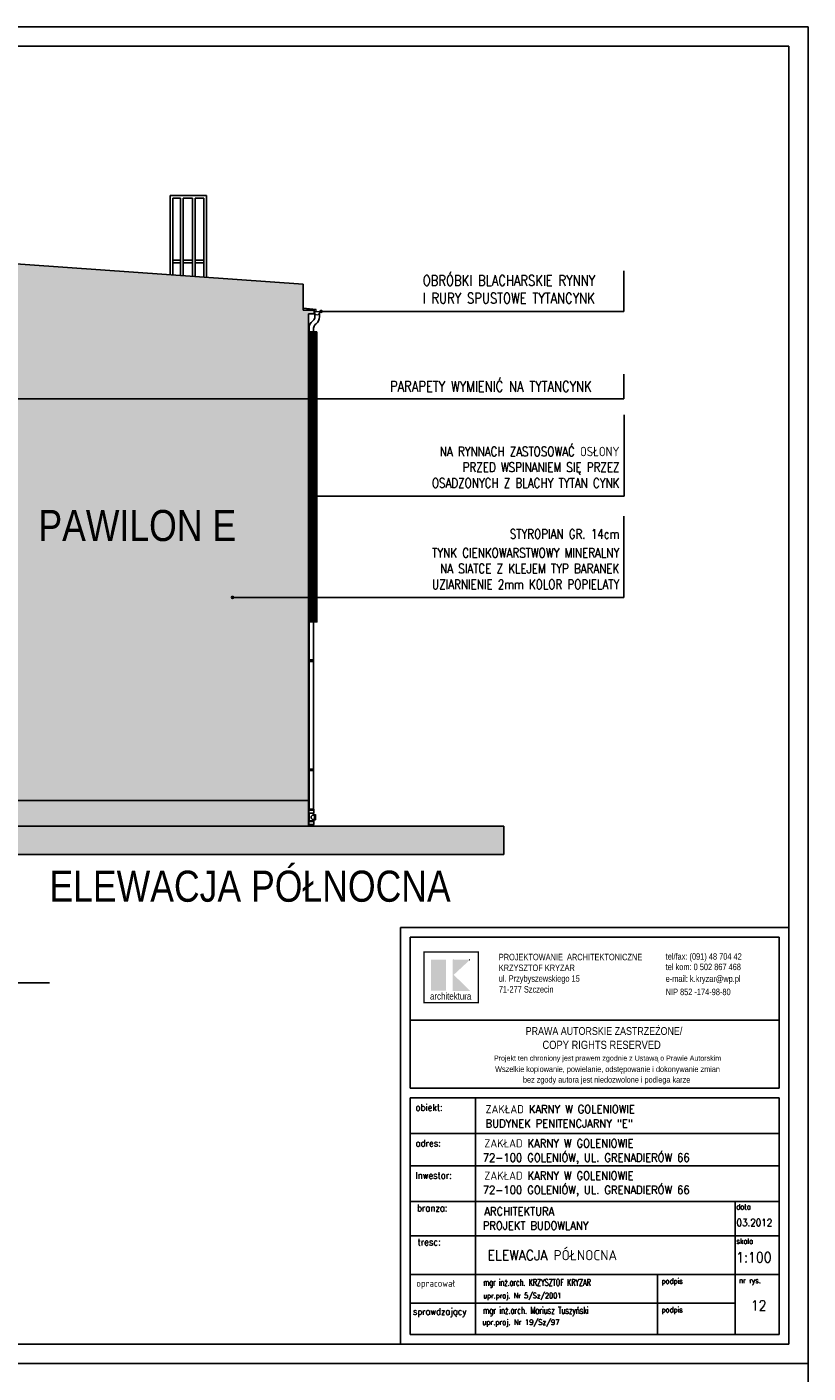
# Model space of a CAD drawing. Header units: millimetres. Extents: x 50026 to 146998, y 1038179 to 1573505.
# Tile 111 of 122: x 52490 to 54226, y 1053457 to 1056449. Entities that reach past the tile are written whole.
import ezdxf

# ---------------------------------------------------------------- set-up
doc = ezdxf.new("R2010")
doc.units = ezdxf.units.MM
doc.header["$LTSCALE"] = 0.025
doc.linetypes.add('CONTINU', pattern=[0])
for name, color, linetype in [('1', 7, 'Continuous'), ('2', 7, 'Continuous'), ('2D-WYMIARY', 2, 'Continuous'), ('___TABELA', 7, 'Continuous'), ('NAPISY', 2, 'Continuous'), ('SCIANA', 5, 'Continuous'), ('szrafy', 8, 'Continuous'), ('ściany', 5, 'Continuous')]:
    doc.layers.add(name, color=color, linetype=linetype)
doc.layers.add('A_Kreskowanie', color=8, linetype='Continuous', lineweight=5)
doc.layers.add('Kreskowanie', color=8, linetype='Continuous', lineweight=5)
doc.styles.add('KS', font='romans.shx', dxfattribs={"width": 0.8, "height": 17.5})
doc.styles.add('ROMANS', font='romans.shx', dxfattribs={"width": 0.7})
doc.styles.get("Standard").update_dxf_attribs({"font": 'ARIALN.TTF'})

# ---------------------------------------------------------------- blocks, each defined once
blk = doc.blocks.new('3')
at = {"layer": 'ściany'}
h = blk.add_hatch(color=253, dxfattribs=at)
h.dxf.hatch_style = 1
h.paths.add_polyline_path([(53115.7, 1055811.6), (53127.7, 1055811.6), (53127.7, 1055819.6), (53103.7, 1055819.6), (53103.7, 1055857.6), (53103.7, 1055877.6), (52193.7, 1055941.3), (51283.7, 1055877.6), (51283.7, 1055857.6), (51283.7, 1055819.6), (51259.7, 1055819.6), (51259.7, 1055811.6), (51271.7, 1055811.6), (51271.7, 1054729.8), (51616.2, 1054729.8), (51616.2, 1055835.7), (52247.8, 1055835.7), (52247.8, 1054729.8), (53115.7, 1054729.8)])
h.paths.add_polyline_path([(51528.7, 1054979.1), (51528.7, 1054829.1), (51533.1, 1054829.1), (51533.1, 1054825.2), (51419.3, 1054825.2), (51419.3, 1054829.1), (51423.7, 1054829.1), (51423.7, 1054979.1)], flags=16)
h.paths.add_polyline_path([(51528.7, 1054977), (51528.7, 1054975.1), (51526.5, 1054975.1), (51526.5, 1054941.1), (51528.7, 1054941.1), (51528.7, 1054939.1), (51526.5, 1054939.1), (51526.5, 1054905.1), (51528.7, 1054905.1), (51528.7, 1054903.1), (51526.5, 1054903.1), (51526.5, 1054869.1), (51528.7, 1054869.1), (51528.7, 1054867.2), (51526.5, 1054867.2), (51526.5, 1054833.2), (51528.7, 1054833.2), (51528.7, 1054831.2), (51423.7, 1054831.2), (51423.7, 1054833.2), (51425.9, 1054833.2), (51425.9, 1054867.2), (51423.7, 1054867.2), (51423.7, 1054869.1), (51425.9, 1054869.1), (51425.9, 1054903.1), (51423.7, 1054903.1), (51423.7, 1054905.1), (51425.9, 1054905.1), (51425.9, 1054939.1), (51423.7, 1054939.1), (51423.7, 1054941.1), (51425.9, 1054941.1), (51425.9, 1054975.1), (51423.7, 1054975.1), (51423.7, 1054977)], flags=0)
h.paths.add_polyline_path([(51507.9, 1054970), (51494.4, 1054970), (51494.4, 1054972.1), (51507.9, 1054972.1)], flags=0)
h.paths.add_polyline_path([(51507.9, 1054927), (51494.4, 1054927), (51494.4, 1054938.2), (51507.9, 1054938.2)], flags=0)
h.paths.add_polyline_path([(51491.8, 1054970), (51477.5, 1054970), (51477.5, 1054972.1), (51491.8, 1054972.1)], flags=0)
h.paths.add_polyline_path([(51491.8, 1054936.1), (51477.5, 1054936.1), (51477.5, 1054938.2), (51491.8, 1054938.2)], flags=0)
h.paths.add_polyline_path([(51507.9, 1054836.1), (51494.4, 1054836.1), (51494.4, 1054838.2), (51507.9, 1054838.2)], flags=0)
h.paths.add_polyline_path([(51474.9, 1054970), (51460.6, 1054970), (51460.6, 1054972.1), (51474.9, 1054972.1)], flags=0)
h.paths.add_polyline_path([(51474.9, 1054936.1), (51460.6, 1054936.1), (51460.6, 1054938.2), (51474.9, 1054938.2)], flags=0)
h.paths.add_polyline_path([(51458, 1054970), (51444.5, 1054970), (51444.5, 1054972.1), (51458, 1054972.1)], flags=0)
h.paths.add_polyline_path([(51458, 1054927), (51444.5, 1054927), (51444.5, 1054938.2), (51458, 1054938.2)], flags=0)
h.paths.add_polyline_path([(51458, 1054836.1), (51444.5, 1054836.1), (51444.5, 1054838.2), (51458, 1054838.2)], flags=0)
h = blk.add_hatch(color=254, dxfattribs=at)
h.dxf.hatch_style = 1
h.paths.add_polyline_path([(52247.8, 1055835.7), (51616.2, 1055835.7), (51616.2, 1054729.8), (51726.7, 1054729.8), (51726.7, 1054913.3), (51831.7, 1054913.3), (51831.7, 1054729.8), (52247.8, 1054729.8)])
h.paths.add_polyline_path([(52038.7, 1055409.1), (52143.7, 1055409.1), (52143.7, 1055259.1), (52148.1, 1055259.1), (52148.1, 1055255.2), (52034.3, 1055255.2), (52034.3, 1055259.1), (52038.7, 1055259.1)], flags=16)
h.paths.add_polyline_path([(52038.7, 1055407), (52143.7, 1055407), (52143.7, 1055405.1), (52141.5, 1055405.1), (52141.5, 1055371.1), (52143.7, 1055371.1), (52143.7, 1055369.1), (52141.5, 1055369.1), (52141.5, 1055335.1), (52143.7, 1055335.1), (52143.7, 1055333.1), (52141.5, 1055333.1), (52141.5, 1055299.1), (52143.7, 1055299.1), (52143.7, 1055297.2), (52141.5, 1055297.2), (52141.5, 1055263.2), (52143.7, 1055263.2), (52143.7, 1055261.2), (52038.7, 1055261.2), (52038.7, 1055263.2), (52040.9, 1055263.2), (52040.9, 1055297.2), (52038.7, 1055297.2), (52038.7, 1055299.1), (52040.9, 1055299.1), (52040.9, 1055333.1), (52038.7, 1055333.1), (52038.7, 1055335.1), (52040.9, 1055335.1), (52040.9, 1055369.1), (52038.7, 1055369.1), (52038.7, 1055371.1), (52040.9, 1055371.1), (52040.9, 1055405.1), (52038.7, 1055405.1)], flags=0)
h.paths.add_polyline_path([(52059.5, 1055402.1), (52073, 1055402.1), (52073, 1055400), (52059.5, 1055400)], flags=0)
h.paths.add_polyline_path([(52075.6, 1055402.1), (52089.9, 1055402.1), (52089.9, 1055400), (52075.6, 1055400)], flags=0)
h.paths.add_polyline_path([(52073, 1055368.2), (52073, 1055357), (52059.5, 1055357), (52059.5, 1055368.2)], flags=0)
h.paths.add_polyline_path([(52092.5, 1055402.1), (52106.8, 1055402.1), (52106.8, 1055400), (52092.5, 1055400)], flags=0)
h.paths.add_polyline_path([(52089.9, 1055368.2), (52089.9, 1055366.1), (52075.6, 1055366.1), (52075.6, 1055368.2)], flags=0)
h.paths.add_polyline_path([(52109.4, 1055402.1), (52122.9, 1055402.1), (52122.9, 1055400), (52109.4, 1055400)], flags=0)
h.paths.add_polyline_path([(52106.8, 1055368.2), (52106.8, 1055366.1), (52092.5, 1055366.1), (52092.5, 1055368.2)], flags=0)
h.paths.add_polyline_path([(52034.3, 1055620.2), (52034.3, 1055624.1), (52038.7, 1055624.1), (52038.7, 1055774.1), (52143.7, 1055774.1), (52143.7, 1055624.1), (52148.1, 1055624.1), (52148.1, 1055620.2)], flags=16)
h.paths.add_polyline_path([(52038.7, 1055626.2), (52038.7, 1055628.2), (52040.9, 1055628.2), (52040.9, 1055662.2), (52038.7, 1055662.2), (52038.7, 1055664.1), (52040.9, 1055664.1), (52040.9, 1055698.1), (52038.7, 1055698.1), (52038.7, 1055700.1), (52040.9, 1055700.1), (52040.9, 1055734.1), (52038.7, 1055734.1), (52038.7, 1055736.1), (52040.9, 1055736.1), (52040.9, 1055770.1), (52038.7, 1055770.1), (52038.7, 1055772), (52143.7, 1055772), (52143.7, 1055770.1), (52141.5, 1055770.1), (52141.5, 1055736.1), (52143.7, 1055736.1), (52143.7, 1055734.1), (52141.5, 1055734.1), (52141.5, 1055700.1), (52143.7, 1055700.1), (52143.7, 1055698.1), (52141.5, 1055698.1), (52141.5, 1055664.1), (52143.7, 1055664.1), (52143.7, 1055662.2), (52141.5, 1055662.2), (52141.5, 1055628.2), (52143.7, 1055628.2), (52143.7, 1055626.2)], flags=0)
h.paths.add_polyline_path([(52109.4, 1055368.2), (52122.9, 1055368.2), (52122.9, 1055357), (52109.4, 1055357)], flags=0)
h.paths.add_polyline_path([(52059.5, 1055633.2), (52073, 1055633.2), (52073, 1055631.1), (52059.5, 1055631.1)], flags=0)
h.paths.add_polyline_path([(52059.5, 1055268.2), (52073, 1055268.2), (52073, 1055266.1), (52059.5, 1055266.1)], flags=0)
h.paths.add_polyline_path([(52109.4, 1055633.2), (52122.9, 1055633.2), (52122.9, 1055631.1), (52109.4, 1055631.1)], flags=0)
h.paths.add_polyline_path([(52109.4, 1055268.2), (52122.9, 1055268.2), (52122.9, 1055266.1), (52109.4, 1055266.1)], flags=0)
h.paths.add_polyline_path([(52059.5, 1055733.2), (52073, 1055733.2), (52073, 1055722), (52059.5, 1055722)], flags=0)
h.paths.add_polyline_path([(52075.6, 1055733.2), (52089.9, 1055733.2), (52089.9, 1055731.1), (52075.6, 1055731.1)], flags=0)
h.paths.add_polyline_path([(52092.5, 1055733.2), (52106.8, 1055733.2), (52106.8, 1055731.1), (52092.5, 1055731.1)], flags=0)
h.paths.add_polyline_path([(52109.4, 1055733.2), (52122.9, 1055733.2), (52122.9, 1055722), (52109.4, 1055722)], flags=0)
h.paths.add_polyline_path([(52059.5, 1055767.1), (52073, 1055767.1), (52073, 1055765), (52059.5, 1055765)], flags=0)
h.paths.add_polyline_path([(52075.6, 1055767.1), (52089.9, 1055767.1), (52089.9, 1055765), (52075.6, 1055765)], flags=0)
h.paths.add_polyline_path([(52092.5, 1055767.1), (52106.8, 1055767.1), (52106.8, 1055765), (52092.5, 1055765)], flags=0)
h.paths.add_polyline_path([(52109.4, 1055767.1), (52122.9, 1055767.1), (52122.9, 1055765), (52109.4, 1055765)], flags=0)
h.paths.add_polyline_path([(51874.4, 1054979.1), (51874.4, 1054977), (51872.2, 1054977), (51872.2, 1054968.8), (51686.2, 1054968.8), (51686.2, 1054977), (51684, 1054977), (51684, 1054979.1)], flags=16)
h.paths.add_polyline_path([(52038.7, 1054979.1), (52143.7, 1054979.1), (52143.7, 1054829.1), (52148.1, 1054829.1), (52148.1, 1054825.2), (52034.3, 1054825.2), (52034.3, 1054829.1), (52038.7, 1054829.1)], flags=16)
h.paths.add_polyline_path([(52143.7, 1054977), (52143.7, 1054975.1), (52141.5, 1054975.1), (52141.5, 1054941.1), (52143.7, 1054941.1), (52143.7, 1054939.1), (52141.5, 1054939.1), (52141.5, 1054905.1), (52143.7, 1054905.1), (52143.7, 1054903.1), (52141.5, 1054903.1), (52141.5, 1054869.1), (52143.7, 1054869.1), (52143.7, 1054867.2), (52141.5, 1054867.2), (52141.5, 1054833.2), (52143.7, 1054833.2), (52143.7, 1054831.2), (52038.7, 1054831.2), (52038.7, 1054833.2), (52040.9, 1054833.2), (52040.9, 1054867.2), (52038.7, 1054867.2), (52038.7, 1054869.1), (52040.9, 1054869.1), (52040.9, 1054903.1), (52038.7, 1054903.1), (52038.7, 1054905.1), (52040.9, 1054905.1), (52040.9, 1054939.1), (52038.7, 1054939.1), (52038.7, 1054941.1), (52040.9, 1054941.1), (52040.9, 1054975.1), (52038.7, 1054975.1), (52038.7, 1054977)], flags=0)
h.paths.add_polyline_path([(52059.5, 1054972.1), (52073, 1054972.1), (52073, 1054970), (52059.5, 1054970)], flags=0)
h.paths.add_polyline_path([(52075.6, 1054972.1), (52089.9, 1054972.1), (52089.9, 1054970), (52075.6, 1054970)], flags=0)
h.paths.add_polyline_path([(52092.5, 1054972.1), (52106.8, 1054972.1), (52106.8, 1054970), (52092.5, 1054970)], flags=0)
h.paths.add_polyline_path([(52109.4, 1054972.1), (52122.9, 1054972.1), (52122.9, 1054970), (52109.4, 1054970)], flags=0)
h.paths.add_polyline_path([(51790.2, 1054945.8, -1), (51768.2, 1054945.8, -1)], flags=16)
h.paths.add_polyline_path([(52073, 1054938.2), (52073, 1054927), (52059.5, 1054927), (52059.5, 1054938.2)], flags=0)
h.paths.add_polyline_path([(52089.9, 1054938.2), (52089.9, 1054936.1), (52075.6, 1054936.1), (52075.6, 1054938.2)], flags=0)
h.paths.add_polyline_path([(52106.8, 1054938.2), (52106.8, 1054936.1), (52092.5, 1054936.1), (52092.5, 1054938.2)], flags=0)
h.paths.add_polyline_path([(52122.9, 1054938.2), (52122.9, 1054927), (52109.4, 1054927), (52109.4, 1054938.2)], flags=0)
h.paths.add_polyline_path([(52059.5, 1054838.2), (52073, 1054838.2), (52073, 1054836.1), (52059.5, 1054836.1)], flags=0)
h.paths.add_polyline_path([(52109.4, 1054838.2), (52122.9, 1054838.2), (52122.9, 1054836.1), (52109.4, 1054836.1)], flags=0)

msp = doc.modelspace()

# ---------------------------------------------------------------- hatches: boundary and pattern name
at = {"layer": '___TABELA', "linetype": 'Continuous'}
for points in [[(53420.63867, 1054375.90056), (53387.47915, 1054375.90056), (53387.47915, 1054306.89762), (53420.63867, 1054306.89762)], [(53474.26035, 1054375.98836), (53438.18267, 1054342.50513), (53474.26035, 1054306.84351), (53436.09721, 1054306.84351), (53436.09721, 1054375.98836)]]:
    msp.add_hatch(color=10, dxfattribs=at).paths.add_polyline_path(points, flags=0)
at = {"layer": 'szrafy'}
h = msp.add_hatch(dxfattribs=at)
h.set_pattern_fill('LINE', color=1, style=0)
h.set_pattern_definition([(0, (3.806, 2978.088), (0, 3.175), [])])
h.paths.add_polyline_path([(53134.06311, 1055771.16573), (53116.6302, 1055771.16573), (53116.6302, 1055126.75701), (53134.06311, 1055126.75701)])
at = {"layer": 'ściany'}
h = msp.add_hatch(color=24, dxfattribs=at)
h.dxf.hatch_style = 1
h.paths.add_polyline_path([(53115.70008, 1054729.79258), (51831.70008, 1054729.79258), (51831.70008, 1054702.57617), (51848.69176, 1054702.57617), (51848.69176, 1054687.57617), (51878.69176, 1054687.57617), (51878.69176, 1054672.57617), (53115.70008, 1054672.57617)])
h.paths.add_polyline_path([(51726.70008, 1054729.79258), (51271.70008, 1054729.79258), (51271.70008, 1054672.57617), (51679.7084, 1054672.57617), (51679.7084, 1054687.57617), (51709.7084, 1054687.57617), (51709.7084, 1054702.57617), (51726.70008, 1054702.57617)])
h = msp.add_hatch(dxfattribs=at)
h.set_pattern_fill('AR-B816,_O', color=1, scale=0.06)
h.set_pattern_definition([(0, (-8881.742, 526040.032), (0, 12.192), []), (90, (-8881.742, 526040.032), (-12.192, 12.192), [12.192, -12.192])])
h.paths.add_polyline_path([(53115.70008, 1054729.79258), (51831.70008, 1054729.79258), (51831.70008, 1054702.57617), (51848.69176, 1054702.57617), (51848.69176, 1054687.57617), (51878.69176, 1054687.57617), (51878.69176, 1054672.57617), (53115.70008, 1054672.57617)])
h.paths.add_polyline_path([(51679.7084, 1054687.57617), (51709.7084, 1054687.57617), (51709.7084, 1054702.57617), (51726.70008, 1054702.57617), (51726.70008, 1054729.79258), (51271.70008, 1054729.79258), (51271.70008, 1054672.57617), (51679.7084, 1054672.57617)])
h = msp.add_hatch(color=5, dxfattribs=at)
h.dxf.hatch_style = 1
h.paths.add_polyline_path([(50672.97062, 1054672.57617), (53549.37279, 1054672.57617), (53549.37279, 1054609.9322), (50672.97062, 1054609.9322)])

# ---------------------------------------------------------------- linework, layer by layer
at = {"layer": '1', "color": 7, "linetype": 'Continuous', "ltscale": 5}
for p, q in [((53125.90141, 1055796.58044), (53124.15149, 1055795.18329)), ((53129.66205, 1055811.80266), (53129.66205, 1055804.3952)), ((53132.14076, 1055788.76569), (53130.39084, 1055787.36854)), ((53139.66205, 1055812.30057), (53139.66205, 1055804.3952)), ((53116.6302, 1055779.55378), (53116.6302, 1054710.27556)), ((53126.6302, 1055779.55378), (53126.6302, 1054710.27556)), ((53116.6302, 1054701.77157), (53116.6302, 1054684.80876)), ((53128.62599, 1054697.54301), (53126.1358, 1054697.54301)), ((53128.62599, 1054687.54301), (53126.1358, 1054687.54301)), ((53126.6302, 1054701.77157), (53126.6302, 1054697.54301)), ((53126.6302, 1054687.54301), (53126.6302, 1054684.80876)), ((53116.6302, 1054676.30477), (53116.6302, 1054672.57617)), ((53126.6302, 1054676.30477), (53126.6302, 1054672.57617))]:
    msp.add_line(p, q, dxfattribs=at)
at = {"layer": '1', "color": 7, "linetype": 'CONTINU'}
for p, q in [((53116.6302, 1054710.27556), (53126.6302, 1054710.27556)), ((53116.6302, 1054684.80876), (53126.6302, 1054684.80876)), ((53128.62599, 1054697.72529), (53131.01803, 1054697.72529)), ((53128.62599, 1054697.54301), (53128.62599, 1054687.54301)), ((53128.62599, 1054697.07967), (53131.01803, 1054697.07967)), ((53128.62599, 1054696.20602), (53131.01803, 1054696.20602)), ((53128.62599, 1054695.11892), (53131.01803, 1054695.11892)), ((53128.62599, 1054693.3445), (53131.01803, 1054693.3445)), ((53128.62599, 1054691.74152), (53131.01803, 1054691.74152)), ((53128.62599, 1054689.9671), (53131.01803, 1054689.9671)), ((53128.62599, 1054688.88), (53131.01803, 1054688.88)), ((53128.62599, 1054688.00635), (53131.01803, 1054688.00635)), ((53128.62599, 1054687.36073), (53131.01803, 1054687.36073))]:
    msp.add_line(p, q, dxfattribs=at)
for points in [[(53116.00019, 1054710.27556), (53127.2602, 1054710.27556, -0.4142135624), (53127.5602, 1054709.97556), (53127.5602, 1054708.87572, -0.4142135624), (53127.2602, 1054708.57572), (53116.00019, 1054708.57572, -0.4142135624), (53115.70019, 1054708.87572), (53115.70019, 1054709.97556, -0.4142135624)], [(53116.00019, 1054684.80876), (53127.2602, 1054684.80876, -0.4142135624), (53127.5602, 1054684.50876), (53127.5602, 1054683.40892, -0.4142135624), (53127.2602, 1054683.10892), (53116.00019, 1054683.10892, -0.4142135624), (53115.70019, 1054683.40892), (53115.70019, 1054684.50876, -0.4142135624)], [(53116.36423, 1054708.57572), (53126.89617, 1054708.57572), (53126.89617, 1054702.07157, -0.4142135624), (53126.59617, 1054701.77157), (53116.66423, 1054701.77157, -0.4142135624), (53116.36423, 1054702.07157)], [(53116.36423, 1054683.10892), (53126.89617, 1054683.10892), (53126.89617, 1054676.60477, -0.4142135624), (53126.59617, 1054676.30477), (53116.66423, 1054676.30477, -0.4142135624), (53116.36423, 1054676.60477)], [(53128.92599, 1054698.35271), (53130.71803, 1054698.35271, -0.4142135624), (53131.01803, 1054698.05271), (53131.01803, 1054687.03331, -0.4142135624), (53130.71803, 1054686.73331), (53128.92599, 1054686.73331, -0.4142135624), (53128.62599, 1054687.03331), (53128.62599, 1054698.05271, -0.4142135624)]]:
    msp.add_lwpolyline(points, format="xyb", close=True, dxfattribs=at)
at = {"layer": '1', "color": 7, "linetype": 'Continuous', "ltscale": 5}
for centre, radius, start, end in [((53136.6302, 1055779.55378), 20, 128.6041103, 180), ((53119.66205, 1055804.3952), 10, 308.6041103, 0), ((53136.6302, 1055779.55378), 10, 128.6041103, 180), ((53119.66205, 1055804.3952), 20, 308.6041103, 0)]:
    msp.add_arc(centre, radius, start, end, dxfattribs=at)
at = {"layer": '1', "color": 7, "linetype": 'CONTINU'}
msp.add_arc((53126.1358, 1054692.54301), 5, 90, 270, dxfattribs=at)
at = {"layer": '2D-WYMIARY', "color": 2}
for points in [[(50025.62556, 1056448.9331), (54225.62556, 1056448.9331), (54225.62556, 1053478.9331), (50025.62556, 1053478.9331)], [(50339.59173, 1056405.95273), (54182.6452, 1056405.95273), (54182.6452, 1053521.91346), (50339.59173, 1053521.91346)], [(50025.62556, 1053478.9331), (54225.62556, 1053478.9331), (54225.62556, 1050508.9331), (50025.62556, 1050508.9331)]]:
    msp.add_lwpolyline(points, close=True, dxfattribs=at)
at = {"layer": '___TABELA', "color": 7, "linetype": 'Continuous'}
for p, q in [((54182.6452, 1054447.94227), (53319.81504, 1054447.94227)), ((53319.81504, 1054447.94227), (53319.81504, 1054068.93524)), ((54182.6452, 1054068.93524), (54182.6452, 1054447.94227)), ((53341.3858, 1054241.50127), (54161.07444, 1054241.50127))]:
    msp.add_line(p, q, dxfattribs=at)
at = {"layer": '___TABELA', "color": 2, "linetype": 'Continuous'}
for p, q in [((53319.81504, 1054447.94227), (53319.81504, 1053521.91346)), ((53319.81504, 1054447.94227), (54182.6452, 1054447.94227)), ((53341.3858, 1054426.37151), (53341.3858, 1054090.50599)), ((54161.07444, 1054426.37151), (53341.3858, 1054426.37151)), ((54161.07444, 1054090.50599), (54161.07444, 1054426.37151)), ((53341.3858, 1054090.50599), (54161.07444, 1054090.50599))]:
    msp.add_line(p, q, dxfattribs=at)
at = {"layer": '___TABELA', "color": 10, "linetype": 'Continuous'}
for p, q in [((53437.03957, 1054375.9882), (53437.03957, 1054375.9882)), ((53371.95015, 1054280.31081), (53371.95015, 1054280.31081))]:
    msp.add_line(p, q, dxfattribs=at)
at = {"layer": '___TABELA', "color": 254, "linetype": 'Continuous'}
for p, q in [((53472.33961, 1054375.9882), (53472.81682, 1054375.9882)), ((53473.77122, 1054375.9882), (53474.24839, 1054375.9882)), ((53446.66953, 1054301.10392), (53446.73967, 1054301.10392)), ((53471.17757, 1054297.96729), (53471.17757, 1054297.89626))]:
    msp.add_line(p, q, dxfattribs=at)
at = {"layer": '___TABELA', "color": 2}
for p, q in [((53341.3858, 1054068.93524), (54161.07444, 1054068.93524)), ((53341.3858, 1053543.48421), (53341.3858, 1054068.93524)), ((53486.36482, 1054068.93524), (53486.36482, 1053543.48421)), ((54161.07444, 1054068.93524), (54161.07444, 1053543.48421)), ((53341.3858, 1053989.61097), (54161.07444, 1053989.61097)), ((53341.3858, 1053917.848), (54161.07444, 1053917.848)), ((53341.3858, 1053838.52374), (54161.07444, 1053838.52374)), ((54063.66171, 1053838.52374), (54063.66171, 1053543.48421)), ((53341.3858, 1053762.11636), (54161.07444, 1053762.11636)), ((53341.3858, 1053676.14054), (54161.07444, 1053676.14054)), ((53890.97853, 1053676.14054), (53890.97853, 1053543.48421)), ((53341.3858, 1053612.43754), (54063.66171, 1053612.43754)), ((53341.3858, 1053543.48421), (54161.07444, 1053543.48421)), ((53341.3858, 1053543.48421), (54063.66171, 1053543.48421)), ((53341.3858, 1053543.48421), (54063.66171, 1053543.48421))]:
    msp.add_line(p, q, dxfattribs=at)
at = {"layer": '___TABELA', "color": 10, "linetype": 'Continuous', "const_width": 2.88114}
msp.add_lwpolyline([(53371.95015, 1054280.31081), (53492.7868, 1054280.31081), (53492.7868, 1054393.396), (53371.95015, 1054393.396)], close=True, dxfattribs=at)
at = {"layer": 'A_Kreskowanie', "color": 2, "linetype": 'CONTINU'}
msp.add_line((53129.22145, 1055816.18059), (53141.22145, 1055816.18059), dxfattribs=at)
for centre in [(53129.22145, 1055815.41324), (53141.22145, 1055815.41324)]:
    msp.add_circle(centre, 0.76735, dxfattribs=at)
msp.add_arc((53134.4541, 1055815.41324), 6, 180, 0, dxfattribs=at)
at = {"layer": 'Kreskowanie', "color": 2}
msp.add_line((53132.33582, 1055816.96634), (53132.33582, 1055820.99979), dxfattribs=at)
msp.add_lwpolyline([(53132.33582, 1055816.96634), (53131.17605, 1055818.96764)], dxfattribs=at)
at = {"layer": 'NAPISY', "linetype": 'Continuous', "ltscale": 0.2}
for p, q in [((53816.45292, 1055816.86518), (53816.45292, 1055907.092)), ((53143.34585, 1055816.86518), (53816.45292, 1055816.86518)), ((53816.45292, 1055622.49695), (53816.45292, 1055677.45019)), ((52146.56262, 1055622.49695), (53816.45292, 1055622.49695)), ((53816.83761, 1055406.4383), (53816.83761, 1055586.89195)), ((53816.83761, 1055406.4383), (53132.53973, 1055406.4383)), ((53816.45292, 1055181.27823), (53816.45292, 1055361.73187)), ((53816.45292, 1055181.27823), (52946.39377, 1055181.27823)), ((53816.45292, 1055181.27823), (53326.88283, 1055181.27823)), ((51927.07371, 1054324.85949), (52539.92469, 1054324.85949))]:
    msp.add_line(p, q, dxfattribs=at)
at = {"layer": 'SCIANA', "color": 2}
for centre in [(53143.34585, 1055816.86518), (52946.39377, 1055181.27823)]:
    msp.add_circle(centre, 2.23198, dxfattribs=at)
at = {"layer": 'szrafy', "color": 7}
msp.add_lwpolyline([(53134.06311, 1055771.16573), (53116.6302, 1055771.16573), (53116.6302, 1055126.75701), (53134.06311, 1055126.75701)], close=True, dxfattribs=at)
at = {"layer": 'ściany', "color": 1}
for p, q in [((52888.56688, 1056074.3665), (52807.96712, 1056074.3665)), ((52807.96712, 1056074.3665), (52807.96712, 1055898.32544)), ((52830.72206, 1056068.41823), (52813.91539, 1056068.41823)), ((52813.91539, 1056068.41823), (52813.91539, 1055897.90906)), ((52830.72206, 1056068.41823), (52830.72206, 1055896.73259)), ((52857.76097, 1056068.41823), (52836.67033, 1056068.41823)), ((52836.67033, 1056068.41823), (52836.67033, 1055896.31621)), ((52857.76097, 1056068.41823), (52857.76097, 1055894.83987)), ((52882.61861, 1056068.41823), (52863.70924, 1056068.41823)), ((52863.70924, 1056068.41823), (52863.70924, 1055894.42349)), ((52882.61861, 1055893.09983), (52882.61861, 1056068.41823)), ((52888.56688, 1055892.68345), (52888.56688, 1056074.3665)), ((52830.72206, 1055930.94329), (52813.91539, 1055930.94329)), ((52830.72206, 1055924.99502), (52813.91539, 1055924.99502)), ((52857.76097, 1055930.94329), (52836.67033, 1055930.94329)), ((52857.76097, 1055924.99502), (52836.67033, 1055924.99502)), ((52882.61861, 1055930.94329), (52863.70924, 1055930.94329)), ((52882.61861, 1055924.99502), (52863.70924, 1055924.99502)), ((53116.6302, 1055771.16573), (53126.6302, 1055771.16573)), ((53116.6302, 1055767.85197), (53126.6302, 1055767.85197)), ((53116.6302, 1055599.11567), (53126.6302, 1055599.11567)), ((53116.6302, 1055595.80192), (53126.6302, 1055595.80192)), ((53116.6302, 1055431.4027), (53126.6302, 1055431.4027)), ((53116.6302, 1055428.08895), (53126.6302, 1055428.08895)), ((53116.6302, 1055242.62114), (53126.6302, 1055242.62114)), ((53116.6302, 1055239.30738), (53126.6302, 1055239.30738)), ((53116.6302, 1055042.30647), (53126.6302, 1055042.30647)), ((53116.6302, 1055038.99271), (53126.6302, 1055038.99271)), ((53116.6302, 1054799.63958), (53126.6302, 1054799.63958)), ((53116.6302, 1054796.32583), (53126.6302, 1054796.32583))]:
    msp.add_line(p, q, dxfattribs=at)
at = {"layer": 'ściany', "color": 2}
for p, q in [((52193.70008, 1055941.32413), (53103.70008, 1055877.62413)), ((53103.70008, 1055877.62413), (53103.70008, 1055857.62413)), ((53103.70008, 1055819.63367), (53103.70008, 1055857.62413)), ((53132.33582, 1055820.99979), (53103.70008, 1055823.63643)), ((53127.70008, 1055819.63367), (53103.70008, 1055819.63367)), ((53127.70008, 1055811.63367), (53127.70008, 1055819.63367)), ((53115.70008, 1054672.57617), (53115.70008, 1055811.63367)), ((53127.70008, 1055811.63367), (53115.70008, 1055811.63367))]:
    msp.add_line(p, q, dxfattribs=at)
at = {"layer": 'ściany', "color": 7}
msp.add_line((53115.70008, 1054729.79258), (51831.70008, 1054729.79258), dxfattribs=at)
at = {"layer": 'ściany', "color": 2}
msp.add_lwpolyline([(50672.97062, 1054672.57617), (53549.37279, 1054672.57617), (53549.37279, 1054609.9322), (50672.97062, 1054609.9322)], close=True, dxfattribs=at)

# ---------------------------------------------------------------- block references
at = {"layer": 'szrafy', "color": 24}
msp.add_blockref('3', (0, 0), dxfattribs=at)

# ---------------------------------------------------------------- texts
at = {"layer": '2', "color": 2, "style": 'ROMANS', "width": 0.7}
for s, height, p in [('mgr inż.arch. KRZYSZTOF KRYZAR', 14.8176, (53503.67247, 1053651.52092)), ('mgr inż.arch. Mariusz Tuszyński', 15.435, (53503.20221, 1053588.85277))]:
    msp.add_text(s, height=height, dxfattribs=at).set_placement(p)
at = {"layer": '2', "color": 7, "style": 'ROMANS', "width": 0.9}
for s, height, p in [('upr.proj. Nr 5/Sz/2001', 11.85408, (53503.67247, 1053623.61646)), ('sprawdzający', 14.8176, (53347.51124, 1053586.96111))]:
    msp.add_text(s, height=height, dxfattribs=at).set_placement(p)
at = {"layer": '2', "color": 0, "style": 'ROMANS', "width": 0.9}
msp.add_text('upr.proj. Nr 19/Sz/97', height=12.348, dxfattribs=at).set_placement((53501.63754, 1053564.30045))
at = {"layer": '___TABELA', "color": 7}
for s, height, p in [('PAWILON E', 69.026413, (52515.12852, 1055306.42088)), ('ELEWACJA PÓŁNOCNA', 69.0264125, (52539.61958, 1054504.87879))]:
    msp.add_text(s, height=height, dxfattribs=at).set_placement(p)
at = {"layer": '___TABELA', "color": 7, "style": 'ROMANS', "width": 0.9}
for s, height, p in [('obiekt:', 15.12, (53353.36588, 1054040.1362)), ('adres:', 15.12, (53353.36588, 1053960.81193)), ('Inwestor:', 15.12, (53353.36588, 1053889.04897)), ('branza:', 15.12, (53356.41511, 1053816.72026)), ('data', 12.096, (54066.06715, 1053820.96431)), ('tresc:', 15.12, (53357.93974, 1053740.94176)), ('skala', 12.096, (54066.06715, 1053744.55692)), ('opracował', 15.12, (53354.89048, 1053649.31195)), ('podpis', 12.096, (53900.03055, 1053655.95595)), ('nr rys.', 12.096, (54072.31433, 1053657.14954)), ('podpis', 12.096, (53900.03055, 1053592.25294))]:
    msp.add_text(s, height=height, dxfattribs=at).set_placement(p)
at = {"layer": '___TABELA', "color": 2, "style": 'ROMANS', "width": 0.9}
for s, height, p in [('ZAKŁAD KARNY W GOLENIOWIE', 18.05895, (53508.86363, 1054034.83917)), ('BUDYNEK PENITENCJARNY "E"', 18.05895, (53508.86363, 1054002.98216)), ('ZAKŁAD KARNY W GOLENIOWIE', 18.05895, (53506.18533, 1053958.89772)), ('72-100 GOLENIÓW, UL. GRENADIERÓW 66', 18.05895, (53502.64077, 1053927.16178)), ('ZAKŁAD KARNY W GOLENIOWIE', 18.05895, (53506.18533, 1053887.13475)), ('72-100 GOLENIÓW, UL. GRENADIERÓW 66', 18.05895, (53502.64077, 1053855.39882)), ('ARCHITEKTURA ', 18.05895, (53506.18533, 1053807.81049)), ('PROJEKT BUDOWLANY', 18.05895, (53502.64077, 1053776.07455)), ('03.2012', 15.876, (54066.51029, 1053784.02469))]:
    msp.add_text(s, height=height, dxfattribs=at).set_placement(p)
at = {"layer": '___TABELA', "color": 6, "style": 'ROMANS', "width": 0.9}
for s, p in [('ELEWACJA PÓŁNOCNA', (53513.41219, 1053708.16666)), ('1:100', (54065.84374, 1053703.34845)), ('12', (54098.10864, 1053596.20097))]:
    msp.add_text(s, height=22.68, dxfattribs=at).set_placement(p)
at = {"layer": '___TABELA', "color": 7}
for s, insert, char_height, width, attachment_point in [('PROJEKTOWANIE  ARCHITEKTONICZNE\\PKRZYSZTOF KRYZAR\\Pul. Przybyszewskiego 15\\P71-277 Szczecin', (53538.31027, 1054346.01484), 14.3505912, 456.8593973, 4), ('tel/fax: (091) 48 704 42', (53909.14773, 1054381.10414), 14.3505912, 406.2712152, 4), ('tel kom: 0 502 867 468', (53909.14773, 1054360.02284), 14.3505912, 406.2712152, 4), ('e-mail: k.kryzar@wp.pl', (53909.14773, 1054331.77303), 14.3505912, 462.6139934, 4), ('NIP 852 -174-98-80', (53909.14773, 1054304.44489), 14.3505912, 454.3195083, 4), ('PRAWA AUTORSKIE ZASTRZEŻONE/', (53772.1178, 1054217.42515), 17.2566031, 638.5662182, 5), ('COPY RIGHTS RESERVED', (53766.82038, 1054186.77425), 18.1194333, 476.616593, 5), ('Wszelkie kopiowanie, powielanie, odstępowanie i dokonywanie zmian', (53779.91922, 1054130.88144), 12.9424523, 877.0668539, 5), ('Projekt ten chroniony jest prawem zgodnie z Ustawą o Prawie Autorskim', (53779.94752, 1054155.58686), 11.4648979, 877.1234568, 5), ('bez zgody autora jest niedozwolone i podlega karze', (53777.93741, 1054107.44249), 12.9424523, 816.4799989, 5)]:
    msp.add_mtext(s, dxfattribs=dict(at, insert=insert, char_height=char_height, width=width, attachment_point=attachment_point))
at = {"layer": '___TABELA', "color": 10, "insert": (53431.30799, 1054302.66485), "char_height": 15.3150793, "width": 129.2952226, "attachment_point": 2}
msp.add_mtext('architektura', dxfattribs=at)
at = {"layer": 'NAPISY', "linetype": 'Continuous', "ltscale": 0.2, "style": 'KS'}
for s, insert, char_height, width, attachment_point in [('OBRÓBKI BLACHARSKIE RYNNY \\PI RURY SPUSTOWE TYTANCYNK ', (53369.39083, 1055897.17962), 23.52, 897.1613802, 1), ('PARAPETY WYMIENIĆ NA TYTANCYNK ', (53296.46361, 1055661.89651), 23.52, 897.1613802, 1), ('NA RYNNACH ZASTOSOWAĆ OSŁONY \\PPRZED WSPINANIEM SIĘ PRZEZ \\POSADZONYCH Z BLACHY TYTAN CYNK', (53806.47287, 1055515.87821), 21, 801.0369467, 3), ('STYROPIAN GR. 14cm', (53806.08818, 1055332.60927), 21, 676.5879316, 3), ('TYNK CIENKOWARSTWOWY MINERALNY\\P NA SIATCE Z KLEJEM TYP BARANEK \\PUZIARNIENIE 2mm KOLOR POPIELATY', (53806.08818, 1055290.71814), 21, 801.0369467, 3), ('PŁYTKI ELEWACYJNE KLINKIEROWE 25x6x1cm', (51937.43845, 1054394.92772), 21, 801.0369467, 1)]:
    msp.add_mtext(s, dxfattribs=dict(at, insert=insert, char_height=char_height, width=width, attachment_point=attachment_point))

doc.saveas('drawing.dxf')
